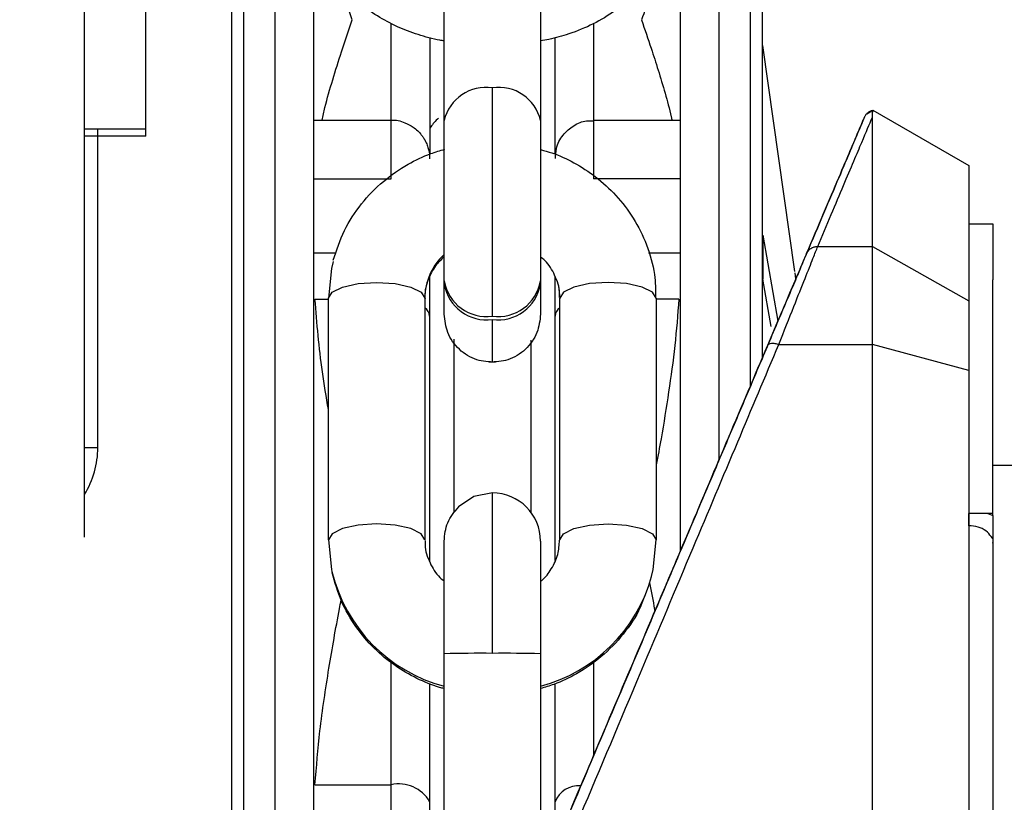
# Model space of a CAD drawing. Header units: inches. Extents: x 170 to 288, y 234 to 248.
# Tile 163 of 192: x 206.5687 to 206.6223, y 244.1737 to 244.2162. Entities that reach past the tile are written whole.
import ezdxf

# ---------------------------------------------------------------- set-up
doc = ezdxf.new("R2010")
doc.units = ezdxf.units.IN
doc.header["$LTSCALE"] = 0.25
doc.header["$MEASUREMENT"] = 0
doc.layers.add('ANNOTATIONS', color=1, linetype='Continuous')
doc.layers.add('SLIM E GUIDE MOTOR RH', color=7, linetype='Continuous')
doc.styles.add('ARIAL', font='arial.ttf', dxfattribs={"height": 0.09375})
doc.dimstyles.new('STANDARD$0', dxfattribs={"dimtxt": 0.09375, "dimasz": 0.09375, "dimexe": 0.03125, "dimexo": 0.046875, "dimgap": 0.09, "dimtad": 0, "dimtih": 1, "dimtoh": 1, "dimdec": 4, "dimzin": 0, "dimdsep": 46, "dimtxsty": 'ARIAL', "dimcen": 0.09, "dimadec": 0, "dimazin": 0, "dimtfac": 1, "dimtdec": 4, "dimtofl": 0, "dimtmove": 0, "dimatfit": 1, "dimfxl": 1, "dimtolj": 1, "dimtzin": 0, "dimarcsym": 0})

# ---------------------------------------------------------------- blocks, each defined once
blk = doc.blocks.new('*D15')
at = {"layer": 'ANNOTATIONS', "color": 0, "lineweight": -2, "transparency": 16777216}
for p, q in [((206.2789159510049, 244.2744642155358), (206.2789159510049, 245.4337754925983)), ((206.9035328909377, 244.7789401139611), (206.9035328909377, 245.4337754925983)), ((206.1851659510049, 245.4025254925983), (206.0914159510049, 245.4025254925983)), ((206.9972828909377, 245.4025254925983), (207.0910328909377, 245.4025254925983))]:
    blk.add_line(p, q, dxfattribs=at)
at = {"layer": 'ANNOTATIONS', "color": 0, "transparency": 16777216}
for points in [[(206.1851659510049, 245.4181504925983), (206.1851659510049, 245.3869004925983), (206.2789159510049, 245.4025254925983)], [(206.9972828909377, 245.4181504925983), (206.9972828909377, 245.3869004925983), (206.9035328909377, 245.4025254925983)]]:
    blk.add_solid(points, dxfattribs=at)
at = {"layer": 'defpoints', "color": 0, "transparency": 16777216}
for p in [(206.9035328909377, 245.4025254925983), (206.9035328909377, 244.6851901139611), (206.2789159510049, 244.1807142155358)]:
    blk.add_point(p, dxfattribs=at)
at = {"layer": 'ANNOTATIONS', "color": 0, "transparency": 16777216, "insert": (206.642345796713, 245.4025254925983), "char_height": 0.09375, "attachment_point": 5, "style": 'ARIAL'}
blk.add_mtext('\\A1;27 1/2"', dxfattribs=at)

msp = doc.modelspace()

# ---------------------------------------------------------------- linework, layer by layer
at = {"layer": 'SLIM E GUIDE MOTOR RH'}
for p, q in [((206.5722831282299, 244.1880811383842), (206.5722831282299, 245.1964911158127)), ((206.5756162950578, 244.2098975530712), (206.5756164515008, 244.2602778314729)), ((206.5868520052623, 244.2162282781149), (206.5864565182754, 244.2174197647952)), ((206.5918531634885, 244.2107492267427), (206.5918534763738, 244.2174197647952)), ((206.5889661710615, 244.2075811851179), (206.5889661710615, 244.2160420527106)), ((206.5999897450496, 244.2160226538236), (206.5999897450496, 244.2075810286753)), ((206.5910659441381, 244.2152659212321), (206.5910659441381, 244.2089231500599)), ((206.597889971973, 244.2089162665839), (206.597889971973, 244.2152614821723)), ((206.6109451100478, 244.202537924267), (206.6092014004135, 244.214837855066)), ((206.6148599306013, 244.2111127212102), (206.6151330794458, 244.2112798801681)), ((206.615193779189, 244.2113175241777), (206.620415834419, 244.2083024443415)), ((206.5847534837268, 244.2107701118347), (206.5889661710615, 244.2107700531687)), ((206.5918531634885, 244.2002232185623), (206.5918531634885, 244.2107492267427)), ((206.5999897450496, 244.2107698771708), (206.6047011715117, 244.2107698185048)), ((206.6146728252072, 244.2107923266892), (206.6147325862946, 244.2109334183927)), ((206.6151665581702, 244.198576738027), (206.6151665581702, 244.210931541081)), ((206.5722831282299, 244.210294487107), (206.5756164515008, 244.210294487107)), ((206.573003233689, 244.1929678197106), (206.573003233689, 244.210294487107)), ((206.5756162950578, 244.2098975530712), (206.5722831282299, 244.2098975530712)), ((206.5971024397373, 244.2086953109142), (206.5971024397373, 244.2002231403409)), ((206.5847534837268, 244.2075812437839), (206.5889661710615, 244.2075811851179)), ((206.6047008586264, 244.207580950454), (206.5999897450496, 244.2075810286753)), ((206.620415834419, 244.2051287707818), (206.6217283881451, 244.2051287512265)), ((206.620415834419, 244.2051275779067), (206.6217283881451, 244.2051275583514)), ((206.6092010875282, 244.2045114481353), (206.6092010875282, 244.2021197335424)), ((206.6092010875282, 244.2045114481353), (206.6100264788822, 244.1998460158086)), ((206.61219039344, 244.2039053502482), (206.6151665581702, 244.2039052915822)), ((206.6151665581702, 244.2039052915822), (206.620415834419, 244.200943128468)), ((206.5847534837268, 244.2035534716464), (206.5859724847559, 244.2035534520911)), ((206.6029837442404, 244.2035531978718), (206.6047008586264, 244.2035531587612)), ((206.6112295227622, 244.2026820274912), (206.6111741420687, 244.2025517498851)), ((206.6112295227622, 244.2026798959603), (206.6111741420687, 244.2025496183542)), ((206.6112817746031, 244.2028027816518), (206.6112817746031, 244.2028049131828)), ((206.6096569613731, 244.1995426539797), (206.6092010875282, 244.2021197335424)), ((206.6110020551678, 244.2021351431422), (206.6109551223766, 244.2024678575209)), ((206.6111741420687, 244.2025517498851), (206.6110590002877, 244.2022805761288)), ((206.6217280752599, 244.1892592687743), (206.6217280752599, 244.2020798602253)), ((206.5848220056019, 244.201040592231), (206.5855538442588, 244.2010405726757)), ((206.5855538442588, 244.187947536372), (206.5855538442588, 244.2010877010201)), ((206.5908031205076, 244.2010876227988), (206.5908031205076, 244.1879474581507)), ((206.598152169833, 244.1879473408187), (206.5981524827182, 244.2010875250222)), ((206.603401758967, 244.2010874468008), (206.6034014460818, 244.1879472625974)), ((206.6046323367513, 244.2010402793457), (206.603401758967, 244.201040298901)), ((206.5910656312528, 244.2001193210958), (206.5910656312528, 244.1867708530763)), ((206.5944776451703, 244.1975985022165), (206.5944776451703, 244.1999257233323)), ((206.5978896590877, 244.186816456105), (206.597889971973, 244.2001192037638)), ((206.5965774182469, 244.198799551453), (206.5965774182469, 244.1894469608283)), ((206.61006965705, 244.1985767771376), (206.6151665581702, 244.198576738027)), ((206.620415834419, 244.1971527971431), (206.6151665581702, 244.198576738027)), ((206.5722831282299, 244.1929678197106), (206.573003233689, 244.1929678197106)), ((206.6217280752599, 244.1920047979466), (206.6239589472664, 244.1920047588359)), ((206.5944776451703, 244.1817696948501), (206.5944776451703, 244.1904987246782)), ((206.6217280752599, 244.1893795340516), (206.620415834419, 244.189379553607)), ((206.621447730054, 244.1893795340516), (206.6217280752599, 244.1892592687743)), ((206.5918528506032, 244.1817508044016), (206.5918528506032, 244.1878743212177)), ((206.597102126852, 244.1878742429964), (206.597102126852, 244.169398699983)), ((206.591852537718, 244.1678404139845), (206.5918528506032, 244.1817508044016)), ((206.588965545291, 244.1746210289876), (206.588965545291, 244.1812870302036)), ((206.5999894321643, 244.1813032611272), (206.599989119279, 244.1762003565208)), ((206.5910653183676, 244.1801322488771), (206.5910653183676, 244.1736998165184)), ((206.5978893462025, 244.1736997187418), (206.5978896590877, 244.1801118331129)), ((206.5848226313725, 244.1746210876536), (206.588965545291, 244.1746210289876)), ((206.588965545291, 244.168643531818), (206.588965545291, 244.1746210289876))]:
    msp.add_line(p, q, dxfattribs=at)
at = {"layer": 'SLIM E GUIDE MOTOR RH', "flags": 128}
for points in [[(206.6068012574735, 244.2399052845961), (206.6068012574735, 244.2331066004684), (206.6068009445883, 244.2304184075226), (206.6068009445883, 244.2111343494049), (206.606800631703, 244.2062637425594), (206.606800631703, 244.1923418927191)], [(206.6085071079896, 244.2399052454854), (206.6085071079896, 244.2227161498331), (206.6085067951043, 244.2186799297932), (206.6085067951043, 244.1992346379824), (206.6085064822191, 244.1963063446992)], [(206.5971027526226, 244.2227944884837), (206.5971027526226, 244.2097839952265), (206.5971024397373, 244.2086953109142)], [(206.5809466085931, 244.1307518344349), (206.5809466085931, 244.1385592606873), (206.5809469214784, 244.1447178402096), (206.5809469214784, 244.1635105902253), (206.5809472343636, 244.1697579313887), (206.5809472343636, 244.1820073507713), (206.5809475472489, 244.1879375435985), (206.5809475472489, 244.2045360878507), (206.5809478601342, 244.209563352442), (206.5809478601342, 244.2177255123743)], [(206.5826527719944, 244.1353064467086), (206.5826527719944, 244.1475653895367), (206.5826530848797, 244.1537488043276), (206.5826530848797, 244.1722990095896), (206.582653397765, 244.1783643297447), (206.582653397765, 244.1901089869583), (206.5826537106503, 244.1957210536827), (206.5826537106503, 244.2111347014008), (206.5826540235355, 244.2157002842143), (206.5826540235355, 244.2174197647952)], [(206.5944776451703, 244.2001035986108), (206.5944779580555, 244.2013903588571), (206.5944779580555, 244.2125279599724)], [(206.620415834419, 244.2083024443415), (206.620415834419, 244.1914935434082), (206.6204155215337, 244.1856439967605), (206.6204155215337, 244.1735073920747), (206.6204152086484, 244.167289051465), (206.6204152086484, 244.1484566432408), (206.6204148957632, 244.1422385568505), (206.6204148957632, 244.1301028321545), (206.6204145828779, 244.1242539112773), (206.6204145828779, 244.1079765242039), (206.6204142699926, 244.1030762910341), (206.6204142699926, 244.0942327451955)], [(206.6217283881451, 244.2051287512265), (206.6217283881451, 244.2034748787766), (206.6217280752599, 244.2020798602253)], [(206.6217283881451, 244.203769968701), (206.6217280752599, 244.2028704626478)], [(206.5858113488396, 244.2030828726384), (206.585722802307, 244.2027080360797), (206.5855538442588, 244.2010877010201)], [(206.5855538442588, 244.2010877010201), (206.5857537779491, 244.2014173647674), (206.586322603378, 244.2016968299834), (206.587174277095, 244.2018835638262), (206.5881786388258, 244.2019491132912), (206.5891830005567, 244.2018835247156), (206.5900346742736, 244.2016967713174), (206.5906034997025, 244.2014172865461), (206.5908031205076, 244.2010876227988)], [(206.5980476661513, 244.2018951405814), (206.5980842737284, 244.2017404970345), (206.5981524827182, 244.2010875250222)], [(206.603401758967, 244.2010874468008), (206.6032018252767, 244.2014171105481), (206.6026329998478, 244.2016965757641), (206.6017813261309, 244.2018833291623), (206.6007769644, 244.2019489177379), (206.5997726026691, 244.2018833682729), (206.5989212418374, 244.2016966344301), (206.5983521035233, 244.2014171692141), (206.5981524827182, 244.2010875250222)], [(206.592378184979, 244.1988626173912), (206.5923778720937, 244.1952935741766), (206.5923778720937, 244.1894628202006)], [(206.6151649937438, 244.0907020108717), (206.6151649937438, 244.1048979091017), (206.6151653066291, 244.1102885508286), (206.6151653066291, 244.1279964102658), (206.6151656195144, 244.1342959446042), (206.6151656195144, 244.1472711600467), (206.6151659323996, 244.1538709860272), (206.6151659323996, 244.1671023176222), (206.6151662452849, 244.1736564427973), (206.6151662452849, 244.1926150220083), (206.6151665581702, 244.198576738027)], [(206.5944776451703, 244.1904987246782), (206.5934732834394, 244.1902989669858), (206.5926372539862, 244.1897453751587)], [(206.5908031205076, 244.1879474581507), (206.5906031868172, 244.1882771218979), (206.5900343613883, 244.1885566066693), (206.5891826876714, 244.1887433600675), (206.5881783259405, 244.1888089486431), (206.5871739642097, 244.1887433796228), (206.586322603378, 244.1885566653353), (206.5857534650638, 244.1882772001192), (206.5855538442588, 244.187947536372)], [(206.598152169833, 244.1879473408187), (206.5983521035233, 244.1882770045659), (206.5989209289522, 244.188556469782), (206.5997722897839, 244.1887432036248), (206.6007769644, 244.1888087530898), (206.6017813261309, 244.1887431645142), (206.6026326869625, 244.188556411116), (206.6032018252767, 244.1882769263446), (206.6034014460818, 244.1879472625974)], [(206.5855538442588, 244.187947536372), (206.585722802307, 244.1863272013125), (206.5857472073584, 244.1862152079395)], [(206.6031439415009, 244.1859521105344), (206.6032324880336, 244.1863269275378), (206.6034014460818, 244.1879472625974)]]:
    msp.add_lwpolyline(points, dxfattribs=at)
at = {"layer": 'SLIM E GUIDE MOTOR RH'}
for centre, radius, start, end in [((206.5941232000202, 244.2102254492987), 0.002329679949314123, 81.24106094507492, 167.0072317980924), ((206.5948326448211, 244.2102253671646), 0.002329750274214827, 12.9924678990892, 98.7568991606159), ((206.5940664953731, 244.2010674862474), 0.003263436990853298, 132.7047908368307, 179.6464626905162), ((206.5941762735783, 244.2024432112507), 0.002358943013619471, 189.9993396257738, 277.339999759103), ((206.5941762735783, 244.2022653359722), 0.002358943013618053, 189.9993396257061, 277.3399997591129), ((206.5947793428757, 244.2024431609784), 0.00235893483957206, 262.6519882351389, 349.9999360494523), ((206.5947793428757, 244.2022652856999), 0.002358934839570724, 262.651988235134, 349.9999360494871), ((206.5904582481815, 244.2000620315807), 0.000610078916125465, 5.388304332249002, 55.57747529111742), ((206.5984973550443, 244.2000619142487), 0.0006100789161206, 124.4225247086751, 174.6116956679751), ((206.5681165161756, 244.1929678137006), 0.004886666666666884, 328.5022081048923, 0), ((206.5944778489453, 244.1878744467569), 0.002624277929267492, 0.007505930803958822, 90.00444901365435), ((206.5940347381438, 244.1882272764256), 0.008528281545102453, 193.646387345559, 255.1765518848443), ((206.5949134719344, 244.1882402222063), 0.008542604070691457, 284.8449782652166, 344.4638035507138), ((206.5938202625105, 244.0907471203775), 0.091024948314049, 89.58620597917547, 91.23848658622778), ((206.5951319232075, 244.0907252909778), 0.09104675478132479, 88.76005283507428, 90.4117411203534), ((206.5893893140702, 244.1727332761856), 0.001934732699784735, 29.97175781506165, 102.6521964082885), ((206.5991878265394, 244.1731684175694), 0.001402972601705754, 85.93348653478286, 157.7470199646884)]:
    msp.add_arc(centre, radius, start, end, dxfattribs=at)
for points, knots in [([(206.6091635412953, 244.2392407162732), (206.6091635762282, 244.239113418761), (206.6091636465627, 244.2388571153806), (206.6091631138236, 244.2367189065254), (206.6091632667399, 244.2333240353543), (206.6091631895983, 244.2286153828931), (206.6091633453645, 244.2226972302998), (206.6091627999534, 244.215685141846), (206.6091629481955, 244.2076195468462), (206.6091629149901, 244.2015792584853), (206.6091629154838, 244.19810017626), (206.6091629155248, 244.1978111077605)], [0, 0, 0, 0, 0.122228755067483, 0.2460978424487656, 0.3698289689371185, 0.4935674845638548, 0.6174365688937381, 0.7411679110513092, 0.8649070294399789, 0.9887754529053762, 1, 1, 1, 1]), ([(206.6047014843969, 244.2378054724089), (206.6047014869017, 244.2376794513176), (206.6047014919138, 244.237427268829), (206.6047014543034, 244.2353208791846), (206.6047015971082, 244.231985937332), (206.6047010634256, 244.2273598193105), (206.6047011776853, 244.2215511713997), (206.6047012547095, 244.2146469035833), (206.6047008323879, 244.2067865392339), (206.6047005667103, 244.1980422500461), (206.6047016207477, 244.1914651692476), (206.6047006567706, 244.1877296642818), (206.6047005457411, 244.1872994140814)], [0, 0, 0, 0, 0.1094845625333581, 0.2190910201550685, 0.3285824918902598, 0.438067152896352, 0.5476738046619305, 0.6571652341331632, 0.7666501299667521, 0.876256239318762, 0.9857473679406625, 1, 1, 1, 1]), ([(206.6046317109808, 244.2238506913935), (206.6045038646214, 244.2230392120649), (206.6042457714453, 244.2214010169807), (206.6034854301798, 244.2188624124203), (206.6029065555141, 244.2171348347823), (206.6026013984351, 244.216224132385)], [0, 0, 0, 0, 0.3170004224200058, 0.6399528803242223, 1, 1, 1, 1]), ([(206.6033714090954, 244.2207830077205), (206.6033689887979, 244.2205238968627), (206.6033625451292, 244.219834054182), (206.6029646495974, 244.2187495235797), (206.602222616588, 244.2176349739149), (206.6012043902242, 244.2167123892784), (206.5999985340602, 244.2159819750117), (206.5987644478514, 244.2154859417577), (206.5977807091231, 244.2152054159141), (206.5972527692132, 244.2151105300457), (206.5971027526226, 244.2150835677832)], [0, 0, 0, 0, 0.08751297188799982, 0.2329897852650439, 0.3845611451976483, 0.5420538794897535, 0.6927769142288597, 0.8428516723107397, 0.9553455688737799, 1, 1, 1, 1]), ([(206.5802904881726, 244.1290248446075), (206.5802904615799, 244.1316464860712), (206.5802904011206, 244.1376068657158), (206.5802909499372, 244.1473728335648), (206.5802906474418, 244.1580129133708), (206.5802912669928, 244.1686653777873), (206.5802909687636, 244.1791307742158), (206.5802915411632, 244.1892283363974), (206.5802914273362, 244.1988077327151), (206.5802913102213, 244.2076224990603), (206.5802917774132, 244.2142069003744), (206.580291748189, 244.2174345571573), (206.5802917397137, 244.2183706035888)], [0, 0, 0, 0, 0.08546226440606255, 0.1943009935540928, 0.3030204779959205, 0.4117463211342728, 0.5205866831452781, 0.6293060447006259, 0.7380322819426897, 0.8468725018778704, 0.9555917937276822, 1, 1, 1, 1]), ([(206.584752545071, 244.1401319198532), (206.5847525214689, 244.1426062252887), (206.5847524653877, 244.148485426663), (206.5847530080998, 244.1580189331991), (206.5847527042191, 244.1684712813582), (206.5847533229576, 244.1787539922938), (206.5847530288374, 244.1886716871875), (206.5847535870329, 244.198080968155), (206.5847535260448, 244.2067408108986), (206.5847532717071, 244.2132519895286), (206.5847536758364, 244.2164607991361), (206.5847537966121, 244.2174197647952)], [0, 0, 0, 0, 0.08911073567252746, 0.2117361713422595, 0.3343546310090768, 0.457108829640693, 0.5797344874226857, 0.7023529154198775, 0.8251071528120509, 0.9477325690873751, 1, 1, 1, 1]), ([(206.5918534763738, 244.2150814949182), (206.591777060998, 244.2150944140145), (206.5912884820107, 244.2151770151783), (206.5904198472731, 244.2154154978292), (206.5892666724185, 244.2158435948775), (206.5881957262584, 244.2164345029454), (206.5874327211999, 244.216959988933), (206.5871061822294, 244.2173438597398), (206.5870416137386, 244.2174197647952)], [0, 0, 0, 0, 0.03953548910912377, 0.2527790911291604, 0.4701411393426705, 0.7015209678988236, 0.9409799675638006, 1, 1, 1, 1]), ([(206.5852093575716, 244.2107701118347), (206.5852596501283, 244.2109994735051), (206.5854208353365, 244.21173456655), (206.5857857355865, 244.2129754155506), (206.586289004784, 244.2145649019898), (206.5866563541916, 244.2156502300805), (206.5868520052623, 244.2162282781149)], [0, 0, 0, 0, 0.1253363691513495, 0.4016969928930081, 0.681342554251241, 1, 1, 1, 1]), ([(206.6026013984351, 244.216224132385), (206.6027751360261, 244.215710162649), (206.6030822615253, 244.2148015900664), (206.6035163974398, 244.2134744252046), (206.6038830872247, 244.2122351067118), (206.6041370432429, 244.2113261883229), (206.6042388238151, 244.2108343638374), (206.6042521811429, 244.2107698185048)], [0, 0, 0, 0, 0.2835008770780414, 0.5011600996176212, 0.7312912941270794, 0.9647356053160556, 1, 1, 1, 1]), ([(206.6147325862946, 244.2109334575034), (206.6147552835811, 244.2109783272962), (206.6148016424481, 244.2110699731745), (206.6149104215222, 244.2111832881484), (206.6150423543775, 244.2112724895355), (206.6151435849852, 244.211302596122), (206.615193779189, 244.2113175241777)], [0, 0, 0, 0, 0.2414267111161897, 0.4931104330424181, 0.7486637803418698, 1, 1, 1, 1]), ([(206.6149741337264, 244.2112188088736), (206.6150325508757, 244.2112547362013), (206.6151008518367, 244.2112967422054), (206.6151776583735, 244.2113052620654), (206.6151887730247, 244.2113064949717)], [0, 0, 0, 0, 0.855290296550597, 0.9999999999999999, 0.9999999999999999, 0.9999999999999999, 0.9999999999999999]), ([(206.6151665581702, 244.2109315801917), (206.6151667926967, 244.210952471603), (206.6151679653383, 244.2110569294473), (206.6151821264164, 244.2112235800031), (206.6151867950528, 244.2112567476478), (206.6151893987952, 244.211275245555)], [0, 0, 0, 0, 0.09956279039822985, 0.4978177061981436, 1, 1, 1, 1]), ([(206.5889605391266, 244.2107659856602), (206.5889675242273, 244.210767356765), (206.5892186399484, 244.2108166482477), (206.5896538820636, 244.2106739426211), (206.590120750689, 244.210442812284), (206.5903908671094, 244.2102198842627), (206.5905466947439, 244.2100566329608), (206.5906418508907, 244.2099373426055), (206.5907029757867, 244.2098516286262), (206.5907426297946, 244.2097896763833), (206.5907698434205, 244.2097457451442), (206.5907879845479, 244.2097141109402), (206.5908007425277, 244.2096917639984), (206.5908094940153, 244.209675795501), (206.5908190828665, 244.2096583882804), (206.5908254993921, 244.2096458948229), (206.5908300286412, 244.2096370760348)], [0, 0, 0, 0, 0.009304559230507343, 0.334500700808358, 0.5568100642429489, 0.6962681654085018, 0.7886910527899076, 0.8517942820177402, 0.8956425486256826, 0.9263198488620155, 0.94797965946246, 0.9632204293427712, 0.9740092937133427, 0.9816330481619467, 0.9870352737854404, 1, 1, 1, 1]), ([(206.5915452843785, 244.2108863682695), (206.5913852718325, 244.2107264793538), (206.5911773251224, 244.210518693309), (206.5910868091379, 244.2103118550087), (206.5910659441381, 244.210264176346)], [0, 0, 0, 0, 0.7694882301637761, 1, 1, 1, 1]), ([(206.5979196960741, 244.2086817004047), (206.5979232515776, 244.2088666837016), (206.5979320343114, 244.2093236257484), (206.5982885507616, 244.2099803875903), (206.5988769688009, 244.2104990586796), (206.5994865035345, 244.2107599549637), (206.5998631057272, 244.2107441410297), (206.5999897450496, 244.2107388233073)], [0, 0, 0, 0, 0.1684956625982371, 0.4162146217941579, 0.6558452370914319, 0.8842717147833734, 0.9999999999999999, 0.9999999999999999, 0.9999999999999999, 0.9999999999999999]), ([(206.6147325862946, 244.2109334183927), (206.6146622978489, 244.2107680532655), (206.6145217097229, 244.2104372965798), (206.6134674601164, 244.2079533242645), (206.6122133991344, 244.2049996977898), (206.6115862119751, 244.2035225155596)], [0, 0, 0, 0, 0.3332422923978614, 0.6665378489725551, 0.9999999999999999, 0.9999999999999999, 0.9999999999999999, 0.9999999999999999]), ([(206.6115862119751, 244.2035204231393), (206.6122122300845, 244.2049951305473), (206.6134639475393, 244.2079437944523), (206.6144748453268, 244.2103263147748), (206.6146110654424, 244.2106469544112), (206.6146728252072, 244.2107923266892)], [0, 0, 0, 0, 0.3535442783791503, 0.7069085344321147, 1, 1, 1, 1]), ([(206.61219039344, 244.2039053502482), (206.6126856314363, 244.2050748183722), (206.6136741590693, 244.2074091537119), (206.6146681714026, 244.2097553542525), (206.6150006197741, 244.2105399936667), (206.6151665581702, 244.2109316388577)], [0, 0, 0, 0, 0.3345922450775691, 0.6678681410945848, 1, 1, 1, 1]), ([(206.5908300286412, 244.2096370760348), (206.5908348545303, 244.2096277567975), (206.5908615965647, 244.209576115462), (206.5909226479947, 244.2094419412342), (206.5910086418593, 244.2091846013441), (206.591071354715, 244.2089096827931), (206.5910558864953, 244.2087220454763), (206.5910515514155, 244.2086694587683)], [0, 0, 0, 0, 0.03133562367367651, 0.1736422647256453, 0.4392666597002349, 0.8428504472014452, 1, 1, 1, 1]), ([(206.5858204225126, 244.2031503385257), (206.5859997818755, 244.2036983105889), (206.586358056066, 244.2047928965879), (206.5873115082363, 244.2062455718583), (206.5884923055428, 244.2074672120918), (206.5897926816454, 244.2083625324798), (206.5909419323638, 244.2089136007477), (206.5916352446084, 244.209119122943), (206.5918907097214, 244.2091948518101)], [0, 0, 0, 0, 0.194456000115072, 0.3884300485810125, 0.5791135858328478, 0.7608138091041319, 0.9118669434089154, 1, 1, 1, 1]), ([(206.5971027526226, 244.2091731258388), (206.5973109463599, 244.2091163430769), (206.5979396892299, 244.2089448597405), (206.5989613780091, 244.2084644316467), (206.6001480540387, 244.2077051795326), (206.6012513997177, 244.2066924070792), (206.6022024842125, 244.2054484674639), (206.6029171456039, 244.203994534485), (206.6033468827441, 244.2025113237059), (206.6033608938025, 244.2015203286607), (206.6033670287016, 244.2010864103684)], [0, 0, 0, 0, 0.05796606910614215, 0.1750569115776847, 0.3025887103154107, 0.438079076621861, 0.5800407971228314, 0.7276610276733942, 0.8807533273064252, 1, 1, 1, 1]), ([(206.61006965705, 244.1985767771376), (206.6103517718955, 244.1992866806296), (206.610887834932, 244.200635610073), (206.6115090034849, 244.2021899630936), (206.6119585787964, 244.2033238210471), (206.6121141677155, 244.2037141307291), (206.61219039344, 244.2039053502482)], [0, 0, 0, 0, 0.2810994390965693, 0.5341336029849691, 0.7717639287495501, 1, 1, 1, 1]), ([(206.6115862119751, 244.2035204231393), (206.6116143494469, 244.2035736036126), (206.6116723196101, 244.2036831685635), (206.611817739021, 244.2038085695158), (206.6119954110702, 244.2038926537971), (206.6121260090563, 244.2039011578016), (206.61219039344, 244.2039053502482)], [0, 0, 0, 0, 0.238760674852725, 0.4919061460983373, 0.7495113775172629, 1, 1, 1, 1]), ([(206.5918531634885, 244.2033413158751), (206.591688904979, 244.2031824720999), (206.5913074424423, 244.2028135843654), (206.5909464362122, 244.2020770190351), (206.5907801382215, 244.2014603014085), (206.5908116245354, 244.201114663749), (206.5908156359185, 244.2010706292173)], [0, 0, 0, 0, 0.2497913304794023, 0.5800980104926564, 0.9465041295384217, 1, 1, 1, 1]), ([(206.5981277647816, 244.201130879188), (206.5981336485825, 244.2012088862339), (206.598164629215, 244.2016196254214), (206.597911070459, 244.2023181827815), (206.5975245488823, 244.202991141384), (206.59718047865, 244.2032647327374), (206.5971024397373, 244.2033267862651)], [0, 0, 0, 0, 0.0973389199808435, 0.5125294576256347, 0.8894363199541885, 1, 1, 1, 1]), ([(206.6094657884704, 244.1985249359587), (206.6097171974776, 244.199117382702), (206.6102198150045, 244.2003018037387), (206.6108392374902, 244.2017596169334), (206.6113301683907, 244.202917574), (206.6115008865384, 244.2033195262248), (206.6115862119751, 244.2035204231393)], [0, 0, 0, 0, 0.2503190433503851, 0.5004384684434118, 0.7503176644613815, 1, 1, 1, 1]), ([(206.6115862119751, 244.2035225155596), (206.6115061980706, 244.2033341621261), (206.6113770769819, 244.20303020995), (206.6111047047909, 244.2023879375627), (206.6110011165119, 244.2021436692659)], [0, 0, 0, 0, 0.619681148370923, 0.9999999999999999, 0.9999999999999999, 0.9999999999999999, 0.9999999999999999]), ([(206.6112817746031, 244.2028049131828), (206.6112788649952, 244.2027981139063), (206.6112722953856, 244.2027827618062), (206.6112448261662, 244.2027180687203), (206.6112295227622, 244.2026820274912)], [0, 0, 0, 0, 0.4428890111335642, 0.9999999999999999, 0.9999999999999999, 0.9999999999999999, 0.9999999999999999]), ([(206.6112295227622, 244.2026798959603), (206.6112448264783, 244.2027159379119), (206.6112723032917, 244.2027806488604), (206.6112788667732, 244.202795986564), (206.6112817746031, 244.2028027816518)], [0, 0, 0, 0, 0.5569683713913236, 0.9999999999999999, 0.9999999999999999, 0.9999999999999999, 0.9999999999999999]), ([(206.5910656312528, 244.2022476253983), (206.5910656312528, 244.2019056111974), (206.5910656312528, 244.2011677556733), (206.5910656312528, 244.200485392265), (206.5910656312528, 244.2001193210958)], [0, 0, 0, 0, 0.4635246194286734, 1, 1, 1, 1]), ([(206.597889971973, 244.2001192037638), (206.597889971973, 244.2004853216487), (206.597889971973, 244.2011729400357), (206.597889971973, 244.2019164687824), (206.597889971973, 244.2022641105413)], [0, 0, 0, 0, 0.5324434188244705, 0.9999999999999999, 0.9999999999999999, 0.9999999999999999, 0.9999999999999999]), ([(206.6111741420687, 244.2025496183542), (206.6110404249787, 244.2022344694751), (206.6107095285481, 244.2014546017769), (206.610246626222, 244.2003641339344), (206.6099707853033, 244.1997143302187)], [0, 0, 0, 0, 0.4041055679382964, 1, 1, 1, 1]), ([(206.5855538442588, 244.1950327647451), (206.5854374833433, 244.1957176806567), (206.5850989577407, 244.1977102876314), (206.5849317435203, 244.199721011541), (206.5848220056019, 244.201040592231)], [0, 0, 0, 0, 0.343728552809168, 1, 1, 1, 1]), ([(206.6046323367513, 244.2010402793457), (206.604565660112, 244.2001967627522), (206.6044321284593, 244.1985074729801), (206.6040805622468, 244.1959772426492), (206.6037327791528, 244.1938185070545), (206.6034888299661, 244.1925032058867), (206.6034014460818, 244.1920320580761)], [0, 0, 0, 0, 0.2793503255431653, 0.5594479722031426, 0.8421919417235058, 1, 1, 1, 1]), ([(206.5946425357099, 244.1976036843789), (206.5942986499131, 244.1976213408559), (206.5935801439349, 244.1976582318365), (206.5926308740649, 244.1982565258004), (206.5919743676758, 244.1991664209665), (206.5918923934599, 244.1998811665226), (206.5918531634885, 244.2002232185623)], [0, 0, 0, 0, 0.239307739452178, 0.5000033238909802, 0.7607192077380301, 0.9999999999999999, 0.9999999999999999, 0.9999999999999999, 0.9999999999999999]), ([(206.5971024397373, 244.2002231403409), (206.5970632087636, 244.1998810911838), (206.5969812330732, 244.199166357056), (206.596324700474, 244.198256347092), (206.5953752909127, 244.1976583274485), (206.5946568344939, 244.197621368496), (206.5943130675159, 244.1976036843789)], [0, 0, 0, 0, 0.2392853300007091, 0.5000023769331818, 0.7607611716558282, 1, 1, 1, 1]), ([(206.6099707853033, 244.1997143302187), (206.6096093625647, 244.1988630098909), (206.6088861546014, 244.1971595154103), (206.6077785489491, 244.1945498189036), (206.6066535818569, 244.1919001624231), (206.6052606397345, 244.1886180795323), (206.6035870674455, 244.1846765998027), (206.6014529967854, 244.1796482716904), (206.5991079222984, 244.1741240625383), (206.5966443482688, 244.1683199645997), (206.5942645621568, 244.162714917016), (206.5920255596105, 244.1574395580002), (206.5898877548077, 244.1524033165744), (206.5878867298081, 244.1476901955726), (206.5859849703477, 244.143210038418), (206.5841415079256, 244.1388663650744), (206.5829298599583, 244.1360125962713), (206.582323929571, 244.1345854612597)], [0, 0, 0, 0, 0.04273921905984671, 0.08552130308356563, 0.1283942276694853, 0.1714018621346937, 0.2427854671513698, 0.314344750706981, 0.4048057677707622, 0.4954389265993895, 0.5766830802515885, 0.6564474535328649, 0.7315751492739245, 0.8022414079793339, 0.8682439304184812, 0.9341103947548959, 1, 1, 1, 1]), ([(206.582323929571, 244.1345854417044), (206.583832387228, 244.1381389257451), (206.5868532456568, 244.1452551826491), (206.5914959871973, 244.1561928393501), (206.5961444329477, 244.1671425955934), (206.6007379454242, 244.177963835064), (206.6052290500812, 244.1885438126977), (206.6080551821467, 244.19520175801), (206.6094657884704, 244.1985249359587)], [0, 0, 0, 0, 0.166481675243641, 0.3333985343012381, 0.5000118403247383, 0.6667953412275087, 0.8336876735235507, 1, 1, 1, 1]), ([(206.5829281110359, 244.1341491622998), (206.5832722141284, 244.1349659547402), (206.5839788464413, 244.1366432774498), (206.5850759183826, 244.1392466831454), (206.5862344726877, 244.1419975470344), (206.5873262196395, 244.1445893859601), (206.5883676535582, 244.1470608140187), (206.5893763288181, 244.1494537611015), (206.5905005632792, 244.1521226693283), (206.5916706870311, 244.1549006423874), (206.5929261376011, 244.1578810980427), (206.5941866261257, 244.1608728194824), (206.5954409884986, 244.1638543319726), (206.5965734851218, 244.1665415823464), (206.5975832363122, 244.1689390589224), (206.5984726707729, 244.171046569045), (206.6001226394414, 244.1749630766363), (206.60244175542, 244.1804708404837), (206.6052947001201, 244.1872400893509), (206.6078066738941, 244.1932046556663), (206.6093294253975, 244.1968195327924), (206.61006965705, 244.1985767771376)], [0, 0, 0, 0, 0.03824325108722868, 0.07853436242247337, 0.1208716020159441, 0.1652570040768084, 0.1975561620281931, 0.2339492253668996, 0.2744349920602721, 0.3190129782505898, 0.3601305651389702, 0.4096905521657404, 0.4547712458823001, 0.4955469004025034, 0.5320124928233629, 0.564172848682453, 0.5920231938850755, 0.7118101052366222, 0.8189920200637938, 0.9120093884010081, 1, 1, 1, 1]), ([(206.6094657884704, 244.1985249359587), (206.6094840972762, 244.1985509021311), (206.6095223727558, 244.1986051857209), (206.6096620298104, 244.1986419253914), (206.6098521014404, 244.1986376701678), (206.6099981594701, 244.1985968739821), (206.6100699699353, 244.1985768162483)], [0, 0, 0, 0, 0.2325865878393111, 0.4862339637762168, 0.7474032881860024, 1, 1, 1, 1]), ([(206.5918528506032, 244.1878743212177), (206.5918874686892, 244.1882206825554), (206.5919576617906, 244.1889229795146), (206.5924138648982, 244.1894622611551), (206.592645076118, 244.1897355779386)], [0, 0, 0, 0, 0.4931835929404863, 1, 1, 1, 1]), ([(206.620415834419, 244.1887130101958), (206.620415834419, 244.1887807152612), (206.620415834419, 244.1889161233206), (206.620415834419, 244.1891609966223), (206.620415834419, 244.1893100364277), (206.620415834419, 244.189379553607)], [0, 0, 0, 0, 0.3479321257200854, 0.6958536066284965, 1, 1, 1, 1]), ([(206.6217280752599, 244.1892592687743), (206.6217280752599, 244.1891746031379), (206.6217280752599, 244.1889946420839), (206.6217280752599, 244.188490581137), (206.6217280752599, 244.1880618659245), (206.6217280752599, 244.1877560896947)], [0, 0, 0, 0, 0.2030440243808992, 0.4315802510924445, 1, 1, 1, 1]), ([(206.621627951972, 244.1881225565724), (206.6215442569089, 244.1882320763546), (206.6213768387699, 244.1884511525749), (206.6209295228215, 244.1886690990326), (206.6205870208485, 244.1886983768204), (206.620415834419, 244.1887130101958)], [0, 0, 0, 0, 0.3333427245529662, 0.6667970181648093, 1, 1, 1, 1]), ([(206.6217280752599, 244.1877560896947), (206.6217417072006, 244.1878915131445), (206.6217553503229, 244.1880270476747), (206.6216280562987, 244.18812247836), (206.621627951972, 244.1881225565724)], [0, 0, 0, 0, 0.9991804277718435, 1, 1, 1, 1]), ([(206.5908278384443, 244.1879041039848), (206.590821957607, 244.1878260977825), (206.5907909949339, 244.1874153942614), (206.5910441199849, 244.186716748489), (206.5914307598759, 244.1860437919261), (206.591774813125, 244.1857702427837), (206.5918528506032, 244.1857081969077)], [0, 0, 0, 0, 0.09734165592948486, 0.5125048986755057, 0.8894273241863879, 1, 1, 1, 1]), ([(206.597102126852, 244.1856855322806), (206.5971227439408, 244.1857006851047), (206.5973744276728, 244.1858856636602), (206.5977229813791, 244.1863829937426), (206.5980920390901, 244.1871249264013), (206.5981178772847, 244.1876655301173), (206.5981302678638, 244.1879247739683)], [0, 0, 0, 0, 0.02784105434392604, 0.3398705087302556, 0.6834381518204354, 1, 1, 1, 1]), ([(206.6217280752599, 244.1877560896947), (206.621727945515, 244.185626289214), (206.621727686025, 244.1813666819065), (206.6217277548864, 244.1739402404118), (206.6217278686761, 244.1660551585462), (206.6217273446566, 244.1578833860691), (206.6217274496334, 244.1497116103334), (206.6217275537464, 244.1418266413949), (206.6217270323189, 244.1344002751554), (206.6217271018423, 244.1301407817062), (206.6217271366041, 244.1280110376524)], [0, 0, 0, 0, 0.1250000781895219, 0.2500005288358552, 0.3750004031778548, 0.5000003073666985, 0.6250002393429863, 0.7500005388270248, 0.8750004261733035, 1, 1, 1, 1]), ([(206.5918528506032, 244.1798511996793), (206.5917696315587, 244.1798727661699), (206.5912576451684, 244.1800054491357), (206.5903414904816, 244.1803917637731), (206.5891331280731, 244.1810921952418), (206.5879995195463, 244.1820345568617), (206.5870041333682, 244.1832162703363), (206.5861984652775, 244.1846012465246), (206.5859049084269, 244.1856344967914), (206.5857569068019, 244.1861554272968)], [0, 0, 0, 0, 0.02768380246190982, 0.1703183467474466, 0.3189271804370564, 0.4789757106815, 0.647020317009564, 0.8220393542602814, 1, 1, 1, 1]), ([(206.6030287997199, 244.1856030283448), (206.6031249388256, 244.1851190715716), (206.6032272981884, 244.1846038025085), (206.6033180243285, 244.18408674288), (206.6033235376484, 244.1840553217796)], [0, 0, 0, 0, 0.9392311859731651, 1, 1, 1, 1]), ([(206.5848226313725, 244.1746210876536), (206.5849036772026, 244.1755985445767), (206.5850793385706, 244.1777171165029), (206.585563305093, 244.1809056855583), (206.5859781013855, 244.1832754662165), (206.5862157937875, 244.184512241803), (206.5862465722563, 244.1846723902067)], [0, 0, 0, 0, 0.2900167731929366, 0.6285917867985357, 0.9519068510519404, 1, 1, 1, 1]), ([(206.6027503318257, 244.1848645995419), (206.6026804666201, 244.1846646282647), (206.6024211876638, 244.1839225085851), (206.6016342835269, 244.1827936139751), (206.6004657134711, 244.1815664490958), (206.5991620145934, 244.1806730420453), (206.5980255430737, 244.1801263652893), (206.5973449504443, 244.1799241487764), (206.597102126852, 244.1798520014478)], [0, 0, 0, 0, 0.08197917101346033, 0.3042354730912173, 0.5226943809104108, 0.7309193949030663, 0.9039967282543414, 1, 1, 1, 1]), ([(206.5910653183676, 244.1736998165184), (206.5910653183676, 244.1733583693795), (206.5910653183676, 244.1726754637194), (206.5910653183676, 244.1718832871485), (206.5910653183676, 244.1713026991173), (206.5910653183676, 244.1711544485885), (206.5910653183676, 244.1710803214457)], [0, 0, 0, 0, 0.2499970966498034, 0.5000025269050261, 0.7499949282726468, 1, 1, 1, 1]), ([(206.5978893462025, 244.1710802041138), (206.5978893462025, 244.1711543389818), (206.5978893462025, 244.1713026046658), (206.5978893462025, 244.1718831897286), (206.5978893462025, 244.1726753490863), (206.5978893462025, 244.1733582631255), (206.5978893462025, 244.1736997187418)], [0, 0, 0, 0, 0.2500056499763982, 0.4999976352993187, 0.7499998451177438, 0.9999999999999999, 0.9999999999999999, 0.9999999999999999, 0.9999999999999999])]:
    msp.add_open_spline(points, degree=3, knots=knots, dxfattribs=at)

# ---------------------------------------------------------------- dimensions: what is measured, and where the dimension line sits
at = {"layer": 'ANNOTATIONS'}
dim = msp.add_linear_dim(base=(206.9035328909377, 245.4025254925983), p1=(206.2789159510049, 244.1807142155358), p2=(206.9035328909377, 244.6851901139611), text='27 1/2"', dimstyle='STANDARD$0', override={"dimexo": 0.09375, "dimtmove": 2}, dxfattribs=at)
dim.commit()
dim.dimension.update_dxf_attribs({"geometry": '*D15', "text_midpoint": (206.642345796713, 245.4025254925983), "dimtype": 160})

doc.saveas('drawing.dxf')
